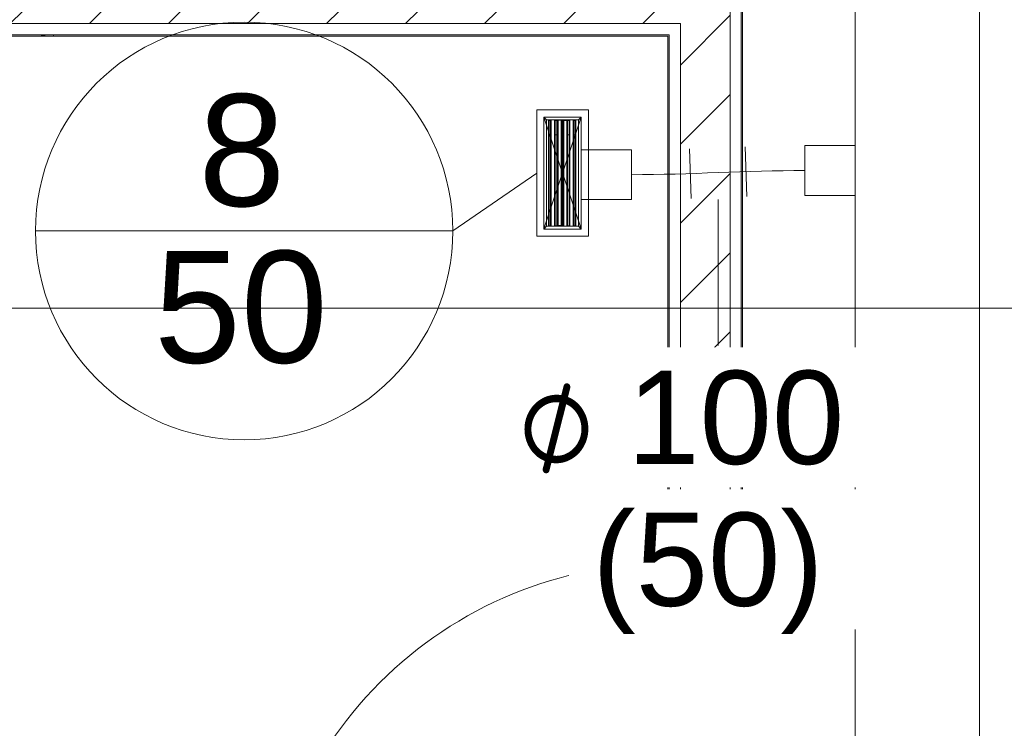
# Model space of a CAD drawing. Header units: metres. Extents: x 2.9 to 42.3, y -72.9 to -49.3.
# Tile 39 of 256: x 8.3 to 10.3, y -67.2 to -65.8. Entities that reach past the tile are written whole.
import ezdxf

# ---------------------------------------------------------------- set-up
doc = ezdxf.new("R2010")
doc.units = ezdxf.units.M
doc.linetypes.add('Oculto 1_5', pattern=[0.0022, 0.0015, -0.0007])
for name, color, linetype, lineweight in [('A-DETL', 7, 'Oculto 1_5', 18), ('A-DOOR', 7, 'Continuous', 18), ('A-WALL', 7, 'Continuous', 18), ('A-WALL-PATT', 7, 'Continuous', 18), ('DUTOS', 7, 'Continuous', 18), ('FLEXIVEIS', 7, 'Continuous', 18), ('G-ANNO-SYMB', 7, 'Continuous', 9), ('G-IMPT', 7, 'Continuous', 18), ('M-HVAC-DUCT', 7, 'Continuous', 18), ('M-HVAC-DUCT-CNTR', 7, 'Continuous', 18)]:
    doc.layers.add(name, color=color, linetype=linetype, lineweight=lineweight)
doc.layers.add('M-HVAC-CDFF-IDEN', color=1, linetype='Continuous', lineweight=9, true_color=0xff0000)
doc.layers.add('M-HVAC-DUCT-IDEN', color=1, linetype='Continuous', lineweight=9, true_color=0xff0000)
doc.styles.add('Arial_1', font='arial.ttf', dxfattribs={"height": 0.1875})
doc.styles.add('Arial_2', font='arial.ttf', dxfattribs={"height": 0.225})
doc.styles.add('Segoe UI Symbol', font='seguisym.ttf', dxfattribs={"height": 0.002381})
pattern_1 = [(50, (21.555, -62.929), (0.546555, -0.047815), [0.05715, -0.62865]), (355, (21.555, -62.929), (-0.105728, 0.573166), [0.04572, -0.50292]), (100.451, (21.601, -62.933), (0.440828, 0.525349), [0.04857, -0.53427]), (46.184, (21.555, -62.776), (0.813237, -0.12613), [0.08573, -0.94298]), (96.636, (21.623, -62.787), (0.712212, 0.742287), [0.07286, -0.80141]), (351.184, (21.555, -62.776), (0.712217, 0.742274), [0.06858, -0.75438]), (21, (21.631, -62.814), (0.454846, -0.306795), [0.05715, -0.62865]), (326, (21.631, -62.814), (0.185405, 0.55256), [0.04572, -0.50292]), (71.451, (21.669, -62.84), (0.640251, 0.245763), [0.04857, -0.53427]), (37.5, (21.555, -62.929), (0.009261, 0.2536672), [0.02515, -0.47168, 0.02515, -0.48539, -0.50482]), (37.5, (21.555, -62.929), (0.009261, 0.2536672), [-1.007, 0.02515, -0.47968]), (7.5, (21.555, -62.929), (0.200456, 0.300546), [0.02515, -0.26594, 0.02515, -0.46025, -0.1924]), (7.5, (21.555, -62.929), (0.200456, 0.300546), [-0.77648, 0.02515, -0.16726]), (327.5, (21.385, -62.929), (0.4067682, -0.0171882), [0.02515, -0.16535, 0.02515, -0.56921, -0.78867]), (327.5, (21.385, -62.929), (0.4067682, -0.0171882), [-0.78486, 0.02515, -0.76352]), (317.5, (21.309, -62.929), (0.444383, 0.0762794), [0.02515, -0.2225, 0.02515, -0.36957, -0.56007]), (317.5, (21.309, -62.929), (0.444383, 0.0762794), [-0.64237, 0.02515, -0.53492])]
pattern_2 = [(45, (21.555, -62.929), (-0.0795495, 0.0795495), [])]

# ---------------------------------------------------------------- blocks, each defined once
blk = doc.blocks.new('porta de vidro sala de aula - SALAS DE AULAS E LABORATÓRIOS-V45-2PAV')
at = {"layer": 'A-DOOR', "true_color": 0xbababa}
h = blk.add_hatch(dxfattribs=at)
h.set_pattern_fill('FP_29', color=9, style=0, pattern_type=2)
h.set_pattern_definition([(315, (4.372, -11.839), (0.33676, 0.33676), []), (315, (4.372, -11.958), (0.67352, 0), []), (315, (4.372, -11.72), (0.67352, 0), [])])
h.paths.add_polyline_path([(-0.45, 0.075), (-0.45, -0.075), (-0.42, -0.075), (-0.42, 0.045), (-0.43, 0.045), (-0.43, 0.075)])
h.paths.add_polyline_path([(0.42, 0.045), (0.42, -0.075), (0.45, -0.075), (0.45, 0.075), (0.43, 0.075), (0.43, 0.045)])
at = {"layer": 'A-DOOR', "color": 253, "true_color": 0xaaaaaa}
for p, q in [((-0.43, 0.895), (-0.43, 0.075)), ((-0.4, 0.895), (-0.43, 0.895)), ((-0.4, 0.075), (-0.4, 0.895)), ((-0.435, 0.815), (-0.46, 0.815)), ((-0.435, 0.82), (-0.435, 0.77)), ((-0.43, 0.82), (-0.435, 0.82)), ((-0.4, 0.82), (-0.395, 0.82)), ((-0.395, 0.82), (-0.395, 0.77)), ((-0.395, 0.815), (-0.37, 0.815)), ((-0.455, 0.805), (-0.435, 0.805)), ((-0.375, 0.805), (-0.395, 0.805)), ((-0.485, 0.705), (-0.485, 0.775)), ((-0.465, 0.775), (-0.465, 0.705)), ((-0.46, 0.775), (-0.435, 0.775)), ((-0.435, 0.785), (-0.455, 0.785)), ((-0.395, 0.785), (-0.375, 0.785)), ((-0.37, 0.775), (-0.395, 0.775)), ((-0.365, 0.775), (-0.365, 0.705)), ((-0.345, 0.705), (-0.345, 0.775)), ((-0.51, 0.765), (-0.51, 0.425)), ((-0.435, 0.77), (-0.43, 0.77)), ((-0.395, 0.77), (-0.4, 0.77)), ((-0.32, 0.765), (-0.32, 0.425)), ((-0.465, 0.705), (-0.485, 0.705)), ((-0.47, 0.425), (-0.47, 0.705)), ((-0.365, 0.705), (-0.345, 0.705)), ((-0.36, 0.425), (-0.36, 0.705)), ((-0.435, 0.42), (-0.435, 0.37)), ((-0.43, 0.42), (-0.435, 0.42)), ((-0.4, 0.42), (-0.395, 0.42)), ((-0.395, 0.42), (-0.395, 0.37)), ((-0.435, 0.415), (-0.46, 0.415)), ((-0.395, 0.415), (-0.37, 0.415)), ((-0.46, 0.375), (-0.435, 0.375)), ((-0.435, 0.37), (-0.43, 0.37)), ((-0.395, 0.37), (-0.4, 0.37)), ((-0.37, 0.375), (-0.395, 0.375)), ((-0.45, 0.075), (-0.43, 0.075)), ((-0.45, -0.075), (-0.45, 0.075)), ((-0.43, 0.075), (-0.43, 0.045)), ((-0.43, 0.075), (-0.4, 0.075)), ((0.365, 0.075), (0.42, 0.075)), ((0.365, 0.0615), (0.365, 0.075)), ((0.42, 0.0615), (0.365, 0.0615)), ((0.42, 0.0615), (0.42, 0.075)), ((0.43, 0.075), (0.45, 0.075)), ((0.43, 0.045), (0.43, 0.075)), ((0.45, 0.075), (0.45, -0.075)), ((-0.43, 0.045), (-0.42, 0.045)), ((-0.42, 0.045), (-0.42, -0.075)), ((0.42, -0.075), (0.42, 0.045)), ((0.42, 0.045), (0.43, 0.045)), ((-0.42, -0.075), (-0.45, -0.075)), ((0.45, -0.075), (0.42, -0.075))]:
    blk.add_line(p, q, dxfattribs=at)
for centre, radius, start, end in [((-0.43, 0.075), 0.82, 360, 90), ((-0.46, 0.765), 0.05, 90, 180), ((-0.37, 0.765), 0.05, 360, 90), ((-0.455, 0.775), 0.03, 90, 180), ((-0.375, 0.775), 0.03, 0, 90), ((-0.455, 0.775), 0.01, 90, 180), ((-0.46, 0.765), 0.01, 90, 120), ((-0.375, 0.775), 0.01, 0, 90), ((-0.37, 0.765), 0.01, 60, 90), ((-0.46, 0.425), 0.05, 180, 270), ((-0.46, 0.425), 0.01, 180, 270), ((-0.37, 0.425), 0.01, 270, 360), ((-0.37, 0.425), 0.05, 270, 360)]:
    blk.add_arc(centre, radius, start, end, dxfattribs=at)
blk = doc.blocks.new('4 GRE - ESCOLA DE CINEMA E AUDIOVISUAL CINE REX R07_rvt-1-2PAV')
at = {"layer": 'A-WALL-PATT', "true_color": 0xd4d4d4}
h = blk.add_hatch(dxfattribs=at)
h.set_pattern_fill('FP_2', color=254, style=0, pattern_type=2)
h.set_pattern_definition(pattern_2)
h.paths.add_polyline_path([(9.6657, -71.5665), (9.7657, -71.5665), (9.7657, -70.8719), (9.6657, -70.8719), (9.6657, -71.4349)])
h.paths.add_polyline_path([(9.7657, -69.6719), (9.7657, -69.5469), (9.6657, -69.5469), (9.6657, -69.6719)])
h.paths.add_polyline_path([(9.7157, -68.5969), (9.7657, -68.5969), (9.7657, -67.7754), (9.6657, -67.7754), (9.6657, -68.5969)])
h.paths.add_polyline_path([(9.7657, -66.8254), (9.7657, -65.5004), (9.6657, -65.5004), (9.6657, -66.8254), (9.7157, -66.8254)])
h.paths.add_polyline_path([(9.7657, -63.5004), (9.7657, -62.4404), (9.6657, -62.4404), (9.6657, -63.5004)])
h.paths.add_polyline_path([(9.6657, -60.4404), (9.7657, -60.4404), (9.7657, -59.7154), (9.6657, -59.7154), (9.6657, -59.9761)])
h.paths.add_polyline_path([(9.7157, -58.7654), (9.7657, -58.7654), (9.7657, -58.4254), (9.6657, -58.4254), (9.6657, -58.7654)])
h.paths.add_polyline_path([(9.7657, -57.4754), (9.7657, -57.1915), (9.6657, -57.1915), (9.6657, -57.4754), (9.7157, -57.4754)])
h.paths.add_polyline_path([(9.7657, -55.1915), (9.7657, -54.8165), (9.6657, -54.8165), (9.6657, -55.1915)])
h = blk.add_hatch(dxfattribs=at)
h.set_pattern_fill('FP_1', color=254, style=0, pattern_type=2)
h.set_pattern_definition(pattern_1)
h.paths.add_polyline_path([(9.6407, -71.5915), (9.6432, -71.5915), (9.6432, -70.8719), (9.6407, -70.8719), (9.6407, -71.4349)])
h.paths.add_polyline_path([(9.6407, -69.6719), (9.6432, -69.6719), (9.6432, -69.5244), (9.7157, -69.5244), (9.7157, -69.5219), (9.6407, -69.5219), (9.6407, -69.5251)])
h.paths.add_polyline_path([(9.6407, -68.6219), (9.7157, -68.6219), (9.7157, -68.6194), (9.6432, -68.6194), (9.6432, -68.3801), (9.6407, -68.3801), (9.6407, -68.3826)])
h.paths.add_polyline_path([(9.6432, -67.8851), (9.6432, -67.7529), (9.7157, -67.7529), (9.7157, -67.7504), (9.6407, -67.7504), (9.6407, -67.8851)])
h.paths.add_polyline_path([(9.6407, -66.8504), (9.7157, -66.8504), (9.7157, -66.8479), (9.6432, -66.8479), (9.6432, -65.8479), (9.6407, -65.8479), (9.6407, -66.4694)])
h.paths.add_polyline_path([(9.6407, -65.7529), (9.6432, -65.7529), (9.6432, -65.5004), (9.6407, -65.5004), (9.6407, -65.7504)])
h.paths.add_polyline_path([(9.6432, -63.5004), (9.6432, -62.4404), (9.6407, -62.4404), (9.6407, -63.5004)])
h.paths.add_polyline_path([(9.6432, -60.4404), (9.6432, -59.6929), (9.7157, -59.6929), (9.7157, -59.6904), (9.6407, -59.6904), (9.6407, -60.4404)])
h.paths.add_polyline_path([(9.6407, -58.7904), (9.7157, -58.7904), (9.7157, -58.7879), (9.6432, -58.7879), (9.6432, -58.7229), (9.6407, -58.7229), (9.6407, -58.7254)])
h.paths.add_polyline_path([(9.6407, -58.5779), (9.6432, -58.5779), (9.6432, -58.4029), (9.7157, -58.4029), (9.7157, -58.4004), (9.6407, -58.4004), (9.6407, -58.5754)])
h.paths.add_polyline_path([(9.6707, -57.5004), (9.7157, -57.5004), (9.7157, -57.4979), (9.6432, -57.4979), (9.6432, -57.1915), (9.6407, -57.1915), (9.6407, -57.5004), (9.6546, -57.5004)])
h.paths.add_polyline_path([(9.6407, -55.1915), (9.6432, -55.1915), (9.6432, -54.8415), (9.6407, -54.8415), (9.6407, -55.0106)])
h = blk.add_hatch(dxfattribs=at)
h.set_pattern_fill('FP_1', color=254, style=0, pattern_type=2)
h.set_pattern_definition(pattern_1)
h.paths.add_polyline_path([(9.7907, -71.5915), (9.7907, -70.8719), (9.7882, -70.8719), (9.7882, -71.589), (9.6432, -71.589), (9.6432, -71.5915), (9.7882, -71.5915)])
h.paths.add_polyline_path([(9.7907, -69.6719), (9.7907, -69.5219), (9.7157, -69.5219), (9.7157, -69.5244), (9.7882, -69.5244), (9.7882, -69.6719)])
h.paths.add_polyline_path([(9.7157, -68.6219), (9.7907, -68.6219), (9.7907, -68.3801), (9.7882, -68.3801), (9.7882, -68.6194), (9.7157, -68.6194)])
h.paths.add_polyline_path([(9.7882, -67.8851), (9.7907, -67.8851), (9.7907, -67.7504), (9.7157, -67.7504), (9.7157, -67.7529), (9.7882, -67.7529), (9.7882, -67.8062)])
h.paths.add_polyline_path([(9.7157, -66.8504), (9.7907, -66.8504), (9.7907, -65.5004), (9.7882, -65.5004), (9.7882, -66.8479), (9.7157, -66.8479)])
h.paths.add_polyline_path([(9.7882, -63.5004), (9.7907, -63.5004), (9.7907, -62.4404), (9.7882, -62.4404), (9.7882, -63.0318)])
h.paths.add_polyline_path([(9.7882, -60.4404), (9.7907, -60.4404), (9.7907, -59.6904), (9.7157, -59.6904), (9.7157, -59.6929), (9.7882, -59.6929), (9.7882, -59.9761)])
h.paths.add_polyline_path([(9.7157, -58.7904), (9.7907, -58.7904), (9.7907, -58.4004), (9.7157, -58.4004), (9.7157, -58.4029), (9.7882, -58.4029), (9.7882, -58.7879), (9.7157, -58.7879)])
h.paths.add_polyline_path([(9.7907, -57.5004), (9.7907, -57.1915), (9.7882, -57.1915), (9.7882, -57.4979), (9.7157, -57.4979), (9.7157, -57.5004)])
h.paths.add_polyline_path([(9.7907, -55.1915), (9.7907, -54.8415), (9.7882, -54.8415), (9.7882, -55.1915)])
h = blk.add_hatch(dxfattribs=at)
h.set_pattern_fill('FP_2', color=254, style=0, pattern_type=2)
h.set_pattern_definition(pattern_2)
h.paths.add_polyline_path([(9.6546, -65.8254), (9.6657, -65.8254), (9.6657, -65.7754), (5.5087, -65.7754), (5.5087, -65.8254), (9.6432, -65.8254)])
h = blk.add_hatch(dxfattribs=at)
h.set_pattern_fill('FP_1', color=254, style=0, pattern_type=2)
h.set_pattern_definition(pattern_1)
h.paths.add_polyline_path([(9.3465, -65.8504), (9.6407, -65.8504), (9.6407, -65.8479), (5.5087, -65.8479), (5.5087, -65.8504), (9.0385, -65.8504)])
at = {"layer": 'A-WALL', "color": 253, "true_color": 0xaaaaaa}
for p, q in [((9.7657, -66.8254), (9.7657, -65.5004)), ((9.7882, -66.8479), (9.7882, -65.5004)), ((9.7907, -66.8504), (9.7907, -65.5004)), ((5.5087, -65.8254), (9.6407, -65.8254)), ((9.6407, -65.8254), (9.6432, -65.8254)), ((9.6432, -65.8254), (9.6657, -65.8254)), ((9.6657, -65.8254), (9.6657, -66.8254)), ((5.5087, -65.8479), (9.6407, -65.8479)), ((5.5087, -65.8504), (9.6407, -65.8504)), ((9.6407, -65.8479), (9.6432, -65.8479)), ((9.6407, -65.8504), (9.6407, -66.8504)), ((9.6432, -65.8479), (9.6432, -66.8479)), ((9.6657, -66.8254), (9.7157, -66.8254)), ((9.7157, -66.8254), (9.7657, -66.8254)), ((9.6432, -66.8479), (9.7157, -66.8479)), ((9.7157, -66.8479), (9.7882, -66.8479))]:
    blk.add_line(p, q, dxfattribs=at)
at = {"layer": 'A-DOOR', "color": 253, "lineweight": 18, "true_color": 0xaaaaaa, "rotation": 89.99999999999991}
blk.add_blockref('porta de vidro sala de aula - SALAS DE AULAS E LABORATÓRIOS-V45-2PAV', (9.7157, -67.3004), dxfattribs=at)
blk = doc.blocks.new('M_Tampa retangular - Padrão-945500-2PAV')
at = {"layer": 'M-HVAC-DUCT', "color": 96, "true_color": 0x008000}
for p, q in [((17.3263, -70.2218), (17.1013, -70.2218)), ((17.1013, -70.2218), (17.1013, -70.2968)), ((17.3263, -70.2968), (17.3263, -70.2218)), ((17.1013, -70.2968), (17.3263, -70.2968))]:
    blk.add_line(p, q, dxfattribs=at)
blk = doc.blocks.new('M_Encaixe de duto redondo - Padrão-945521-2PAV')
at = {"layer": 'M-HVAC-DUCT', "color": 96, "true_color": 0x008000}
for p, q in [((17.1638, -70.1202), (17.1638, -70.2218)), ((17.2138, -70.1202), (17.1638, -70.1202)), ((17.2638, -70.1202), (17.2138, -70.1202)), ((17.2638, -70.2218), (17.2638, -70.1202))]:
    blk.add_line(p, q, dxfattribs=at)
blk = doc.blocks.new('M_Encaixe de duto redondo - Padrão-V79-2PAV')
at = {"layer": 'M-HVAC-DUCT', "color": 96, "true_color": 0x008000}
for p, q in [((0.1016, 0.05), (0, 0.05)), ((0.1016, 0), (0.1016, 0.05)), ((0.1016, -0.05), (0.1016, 0)), ((0, -0.05), (0.1016, -0.05))]:
    blk.add_line(p, q, dxfattribs=at)
blk = doc.blocks.new('AH-0-AG 225x75 - TROX_AH-0-AG_225x75_dxf_QMODEL_916299a9_f66b_46ba_af9d_4a70e7dbf2f8-898152-2PAV')
at = {"layer": 'A-DETL', "color": 1, "linetype": 'Continuous', "true_color": 0xff0000}
for p, q in [((-0.127, -0.052), (-0.127, 0.052)), ((-0.127, 0.052), (0.127, 0.052)), ((0.127, -0.052), (0.127, 0.052)), ((-0.1125, 0.0375), (-0.107, 0.032)), ((-0.1125, -0.0375), (-0.1125, 0.0375)), ((-0.1125, 0.0375), (-0.107, 0.032)), ((-0.107, -0.032), (-0.107, 0.032)), ((-0.107, -0.032), (-0.107, 0.032)), ((-0.107, 0.032), (0.107, 0.032)), ((-0.106, 0.027), (-0.106, 0.0257)), ((0.106, 0.027), (-0.106, 0.027)), ((-0.106, 0.0257), (-0.106, 0.0227)), ((-0.106, 0.0257), (0.106, 0.0257)), ((-0.106, 0.0215), (-0.106, 0.0227)), ((-0.106, 0.0227), (0.106, 0.0227)), ((-0.106, 0.0215), (0.106, 0.0215)), ((-0.077, 0.0257), (-0.077, 0.0227)), ((0.106, 0.027), (0.106, 0.0257)), ((0.106, 0.0257), (0.106, 0.0227)), ((0.106, 0.0215), (0.106, 0.0227)), ((0.1125, 0.0375), (0.107, 0.032)), ((0.1125, 0.0375), (0.107, 0.032)), ((0.107, -0.032), (0.107, 0.032)), ((0.107, -0.032), (0.107, 0.032)), ((0.1125, -0.0375), (0.1125, 0.0375)), ((-0.1065, 0.0025), (-0.1065, 0.0025)), ((-0.1065, 0.0025), (-0.1065, 0.0023)), ((0.1065, 0.0025), (-0.1065, 0.0025)), ((0.1065, 0.0025), (-0.1065, 0.0025)), ((-0.1065, 0.0023), (-0.1065, 0.0021)), ((0.1065, 0.0023), (-0.1065, 0.0023)), ((-0.1065, 0.0021), (-0.1065, 0.0018)), ((0.1065, 0.0021), (-0.1065, 0.0021)), ((-0.1065, 0.0018), (-0.1065, 0.0014)), ((0.1065, 0.0018), (-0.1065, 0.0018)), ((-0.1065, 0.0014), (-0.1065, 0.001)), ((0.1065, 0.0014), (-0.1065, 0.0014)), ((-0.1065, 0.001), (-0.1065, 0.0005)), ((0.1065, 0.001), (-0.1065, 0.001)), ((-0.1065, 0.0005), (-0.1065, 0)), ((0.1065, 0.0005), (-0.1065, 0.0005)), ((-0.1065, 0), (-0.1065, -0.0005)), ((0.1065, 0), (-0.1065, 0)), ((-0.106, 0.0145), (-0.106, 0.0132)), ((0.106, 0.0145), (-0.106, 0.0145)), ((-0.106, 0.0132), (-0.106, 0.0103)), ((-0.106, 0.0132), (0.106, 0.0132)), ((-0.106, 0.009), (-0.106, 0.0103)), ((-0.106, 0.0103), (0.106, 0.0103)), ((-0.106, 0.009), (0.106, 0.009)), ((-0.1055, 0.0087), (0.1065, 0.0087)), ((-0.1055, 0.0087), (-0.1055, 0.0023)), ((-0.077, 0.0132), (-0.077, 0.0103)), ((0.106, 0.0145), (0.106, 0.0132)), ((0.106, 0.0132), (0.106, 0.0103)), ((0.106, 0.009), (0.106, 0.0103)), ((0.1065, 0.0087), (0.1065, 0.0023)), ((0.1065, 0.0025), (0.1065, 0.0025)), ((0.1065, 0.0025), (0.1065, 0.0023)), ((0.1065, 0.0023), (0.1065, 0.0021)), ((0.1065, 0.0021), (0.1065, 0.0018)), ((0.1065, 0.0018), (0.1065, 0.0014)), ((0.1065, 0.0014), (0.1065, 0.001)), ((0.1065, 0.001), (0.1065, 0.0005)), ((0.1065, 0.0005), (0.1065, 0)), ((0.1065, 0), (0.1065, -0.0005)), ((-0.1065, -0.0005), (-0.1065, -0.001)), ((0.1065, -0.0005), (-0.1065, -0.0005)), ((-0.1065, -0.001), (-0.1065, -0.0014)), ((0.1065, -0.001), (-0.1065, -0.001)), ((-0.1065, -0.0014), (-0.1065, -0.0018)), ((0.1065, -0.0014), (-0.1065, -0.0014)), ((-0.1065, -0.0018), (-0.1065, -0.0021)), ((0.1065, -0.0018), (-0.1065, -0.0018)), ((-0.1065, -0.002), (0.1055, -0.002)), ((-0.1065, -0.002), (-0.1065, -0.0087)), ((0.1065, -0.0025), (-0.1065, -0.0025)), ((-0.1065, -0.0087), (0.1055, -0.0087)), ((-0.106, -0.0105), (-0.106, -0.0118)), ((0.106, -0.0105), (-0.106, -0.0105)), ((-0.106, -0.0118), (-0.106, -0.0148)), ((-0.106, -0.0118), (0.106, -0.0118)), ((-0.106, -0.016), (-0.106, -0.0148)), ((-0.106, -0.0148), (0.106, -0.0148)), ((-0.106, -0.016), (0.106, -0.016)), ((-0.077, -0.0118), (-0.077, -0.0148)), ((0.1055, -0.002), (0.1055, -0.0087)), ((0.1065, -0.0021), (0.1055, -0.0021)), ((0.1065, -0.0023), (0.1055, -0.0023)), ((0.1065, -0.0025), (0.1055, -0.0025)), ((0.106, -0.0035), (0.106, -0.0023)), ((0.106, -0.0105), (0.106, -0.0118)), ((0.106, -0.0118), (0.106, -0.0148)), ((0.106, -0.016), (0.106, -0.0148)), ((0.1065, -0.0005), (0.1065, -0.001)), ((0.1065, -0.001), (0.1065, -0.0014)), ((0.1065, -0.0014), (0.1065, -0.0018)), ((0.1065, -0.0018), (0.1065, -0.0021)), ((0.1065, -0.0021), (0.1065, -0.0023)), ((0.1065, -0.0023), (0.1065, -0.0025)), ((0.1065, -0.0025), (0.1065, -0.0025)), ((-0.107, -0.032), (-0.1125, -0.0375)), ((-0.107, -0.032), (-0.1125, -0.0375)), ((-0.107, -0.032), (0.107, -0.032)), ((-0.106, -0.023), (-0.106, -0.0243)), ((0.106, -0.023), (-0.106, -0.023)), ((-0.106, -0.0243), (-0.106, -0.0272)), ((-0.106, -0.0243), (0.106, -0.0243)), ((-0.106, -0.0285), (-0.106, -0.0272)), ((-0.106, -0.0272), (0.106, -0.0272)), ((-0.106, -0.0285), (0.106, -0.0285)), ((-0.077, -0.0243), (-0.077, -0.0272)), ((-0.055, -0.0376), (0.0449, -0.0376)), ((0.0449, -0.0376), (-0.055, -0.0376)), ((-0.049, -0.0377), (-0.0512, -0.0377)), ((-0.049, -0.0377), (-0.0512, -0.0377)), ((-0.0512, -0.0377), (-0.0495, -0.0377)), ((-0.0512, -0.0377), (-0.0495, -0.0377)), ((-0.0476, -0.0377), (-0.0495, -0.0377)), ((-0.0476, -0.0377), (-0.0495, -0.0377)), ((-0.0474, -0.0377), (-0.0476, -0.0377)), ((-0.0474, -0.0377), (-0.0476, -0.0377)), ((-0.0474, -0.0377), (-0.0462, -0.0377)), ((-0.0462, -0.0377), (-0.0474, -0.0377)), ((-0.0445, -0.0377), (-0.0433, -0.0377)), ((-0.0433, -0.0377), (-0.0445, -0.0377)), ((-0.0418, -0.0377), (-0.0407, -0.0377)), ((-0.0407, -0.0377), (-0.0418, -0.0377)), ((-0.0407, -0.0377), (-0.0377, -0.0377)), ((-0.0407, -0.0377), (-0.0377, -0.0377)), ((-0.0377, -0.0377), (-0.0365, -0.0377)), ((-0.0365, -0.0377), (-0.0377, -0.0377)), ((-0.0349, -0.0377), (-0.0337, -0.0377)), ((-0.0337, -0.0377), (-0.0349, -0.0377)), ((-0.0337, -0.0377), (-0.031, -0.0377)), ((-0.0337, -0.0377), (-0.0337, -0.0377)), ((-0.031, -0.0377), (-0.0337, -0.0377)), ((-0.0337, -0.0377), (-0.0337, -0.0377)), ((-0.031, -0.0377), (-0.031, -0.0377)), ((-0.031, -0.0377), (-0.031, -0.0377)), ((-0.0299, -0.0377), (-0.031, -0.0377)), ((-0.031, -0.0377), (-0.0299, -0.0377)), ((-0.0283, -0.0377), (-0.0277, -0.0377)), ((-0.0283, -0.0377), (-0.0283, -0.0377)), ((-0.0277, -0.0377), (-0.0283, -0.0377)), ((-0.0283, -0.0377), (-0.0283, -0.0377)), ((-0.0283, -0.0377), (-0.028, -0.0377)), ((-0.0283, -0.0377), (-0.028, -0.0377)), ((-0.0276, -0.0377), (-0.028, -0.0377)), ((-0.0276, -0.0377), (-0.028, -0.0377)), ((-0.0277, -0.0377), (-0.0271, -0.0377)), ((-0.0271, -0.0377), (-0.0277, -0.0377)), ((-0.0276, -0.0377), (-0.0272, -0.0377)), ((-0.0272, -0.0377), (-0.0276, -0.0377)), ((-0.0272, -0.0377), (-0.0269, -0.0377)), ((-0.0269, -0.0377), (-0.0272, -0.0377)), ((-0.0271, -0.0377), (-0.0265, -0.0377)), ((-0.0265, -0.0377), (-0.0271, -0.0377)), ((-0.0269, -0.0377), (-0.0265, -0.0377)), ((-0.0265, -0.0377), (-0.0269, -0.0377)), ((-0.0265, -0.0377), (-0.0262, -0.0377)), ((-0.0265, -0.0377), (-0.0259, -0.0377)), ((-0.0259, -0.0377), (-0.0265, -0.0377)), ((-0.0262, -0.0377), (-0.0265, -0.0377)), ((-0.0262, -0.0377), (-0.0258, -0.0377)), ((-0.0258, -0.0377), (-0.0262, -0.0377)), ((-0.0259, -0.0377), (-0.0253, -0.0377)), ((-0.0253, -0.0377), (-0.0259, -0.0377)), ((-0.0258, -0.0377), (-0.0255, -0.0377)), ((-0.0255, -0.0377), (-0.0258, -0.0377)), ((-0.0255, -0.0377), (-0.0253, -0.0377)), ((-0.0253, -0.0377), (-0.0255, -0.0377)), ((-0.0253, -0.0377), (-0.0247, -0.0377)), ((-0.0253, -0.0377), (-0.025, -0.0377)), ((-0.025, -0.0377), (-0.0253, -0.0377)), ((-0.0247, -0.0377), (-0.0253, -0.0377)), ((-0.025, -0.0377), (-0.0249, -0.0377)), ((-0.0249, -0.0377), (-0.025, -0.0377)), ((-0.0249, -0.0377), (-0.0248, -0.0377)), ((-0.0248, -0.0377), (-0.0249, -0.0377)), ((-0.0248, -0.0377), (-0.0247, -0.0377)), ((-0.0247, -0.0377), (-0.0248, -0.0377)), ((-0.0247, -0.0377), (-0.0243, -0.0377)), ((-0.0243, -0.0377), (-0.0247, -0.0377)), ((-0.0243, -0.0377), (-0.0239, -0.0377)), ((-0.0239, -0.0377), (-0.0243, -0.0377)), ((-0.0239, -0.0377), (-0.0236, -0.0377)), ((-0.0236, -0.0377), (-0.0239, -0.0377)), ((-0.0236, -0.0377), (-0.0234, -0.0377)), ((-0.0234, -0.0377), (-0.0236, -0.0377)), ((-0.0234, -0.0377), (-0.0234, -0.0377)), ((-0.0234, -0.0377), (-0.0234, -0.0377)), ((-0.0191, -0.0377), (-0.0218, -0.0377)), ((-0.0191, -0.0377), (-0.0218, -0.0377)), ((-0.0191, -0.0377), (-0.0218, -0.0377)), ((-0.0191, -0.0377), (-0.0218, -0.0377)), ((-0.0191, -0.0377), (-0.0218, -0.0377)), ((-0.0191, -0.0377), (-0.0218, -0.0377)), ((-0.0191, -0.0377), (-0.018, -0.0377)), ((-0.018, -0.0377), (-0.0191, -0.0377)), ((-0.0165, -0.0377), (-0.0145, -0.0377)), ((-0.0145, -0.0377), (-0.0165, -0.0377)), ((-0.0145, -0.0377), (-0.0133, -0.0377)), ((-0.0145, -0.0377), (-0.0145, -0.0377)), ((-0.0133, -0.0377), (-0.0145, -0.0377)), ((-0.0133, -0.0377), (-0.0113, -0.0377)), ((-0.0133, -0.0377), (-0.0113, -0.0377)), ((-0.0133, -0.0377), (-0.0133, -0.0377)), ((-0.0117, -0.0377), (-0.0118, -0.0377)), ((-0.0118, -0.0377), (-0.0117, -0.0377)), ((-0.0115, -0.0377), (-0.0117, -0.0377)), ((-0.0117, -0.0377), (-0.0115, -0.0377)), ((-0.0112, -0.0377), (-0.0115, -0.0377)), ((-0.0115, -0.0377), (-0.0112, -0.0377)), ((-0.0107, -0.0377), (-0.0112, -0.0377)), ((-0.0112, -0.0377), (-0.0107, -0.0377)), ((-0.011, -0.0377), (-0.0111, -0.0377)), ((-0.0111, -0.0377), (-0.011, -0.0377)), ((-0.0108, -0.0377), (-0.011, -0.0377)), ((-0.011, -0.0377), (-0.0108, -0.0377)), ((-0.0106, -0.0377), (-0.0108, -0.0377)), ((-0.0108, -0.0377), (-0.0106, -0.0377)), ((-0.0101, -0.0377), (-0.0107, -0.0377)), ((-0.0107, -0.0377), (-0.0101, -0.0377)), ((-0.0101, -0.0377), (-0.0106, -0.0377)), ((-0.0106, -0.0377), (-0.0102, -0.0377)), ((-0.0102, -0.0377), (-0.0097, -0.0377)), ((-0.0092, -0.0377), (-0.0101, -0.0377)), ((-0.0087, -0.0377), (-0.0101, -0.0377)), ((-0.0101, -0.0377), (-0.0097, -0.0377)), ((-0.0095, -0.0377), (-0.0101, -0.0377)), ((-0.0101, -0.0377), (-0.0095, -0.0377)), ((-0.0098, -0.0377), (-0.0099, -0.0377)), ((-0.0099, -0.0377), (-0.0099, -0.0377)), ((-0.0099, -0.0377), (-0.0098, -0.0377)), ((-0.0097, -0.0377), (-0.0098, -0.0377)), ((-0.0098, -0.0377), (-0.0097, -0.0377)), ((-0.0096, -0.0377), (-0.0097, -0.0377)), ((-0.0097, -0.0377), (-0.0096, -0.0377)), ((-0.0092, -0.0377), (-0.0097, -0.0377)), ((-0.0097, -0.0377), (-0.0092, -0.0377)), ((-0.0094, -0.0377), (-0.0096, -0.0377)), ((-0.0096, -0.0377), (-0.0094, -0.0377)), ((-0.0088, -0.0377), (-0.0095, -0.0377)), ((-0.0095, -0.0377), (-0.0088, -0.0377)), ((-0.0092, -0.0377), (-0.0094, -0.0377)), ((-0.0094, -0.0377), (-0.0091, -0.0377)), ((-0.0086, -0.0377), (-0.0092, -0.0377)), ((-0.0092, -0.0377), (-0.0086, -0.0377)), ((-0.0091, -0.0377), (-0.0089, -0.0377)), ((-0.0088, -0.0377), (-0.0089, -0.0377)), ((-0.0089, -0.0377), (-0.0089, -0.0377)), ((-0.0089, -0.0377), (-0.0088, -0.0377)), ((-0.0089, -0.0377), (-0.0086, -0.0377)), ((-0.0086, -0.0377), (-0.0088, -0.0377)), ((-0.0088, -0.0377), (-0.0087, -0.0377)), ((-0.008, -0.0377), (-0.0088, -0.0377)), ((-0.008, -0.0377), (-0.0088, -0.0377)), ((-0.0087, -0.0377), (-0.0085, -0.0377)), ((-0.0075, -0.0377), (-0.0087, -0.0377)), ((-0.0086, -0.0377), (-0.0083, -0.0377)), ((-0.0086, -0.0377), (-0.0083, -0.0377)), ((-0.0086, -0.0377), (-0.0075, -0.0377)), ((-0.008, -0.0377), (-0.0086, -0.0377)), ((-0.008, -0.0377), (-0.0086, -0.0377)), ((-0.0085, -0.0377), (-0.0083, -0.0377)), ((-0.0085, -0.0377), (-0.0075, -0.0377)), ((-0.0075, -0.0377), (-0.0083, -0.0377)), ((-0.008, -0.0377), (-0.0074, -0.0377)), ((-0.0073, -0.0377), (-0.008, -0.0377)), ((-0.0074, -0.0377), (-0.008, -0.0377)), ((-0.0073, -0.0377), (-0.008, -0.0377)), ((-0.0075, -0.0377), (-0.0065, -0.0377)), ((-0.0075, -0.0377), (-0.0075, -0.0377)), ((-0.0065, -0.0377), (-0.0075, -0.0377)), ((-0.0074, -0.0377), (-0.0069, -0.0377)), ((-0.0069, -0.0377), (-0.0074, -0.0377)), ((-0.0073, -0.0377), (-0.0066, -0.0377)), ((-0.0066, -0.0377), (-0.0073, -0.0377)), ((-0.0069, -0.0377), (-0.0063, -0.0377)), ((-0.0063, -0.0377), (-0.0069, -0.0377)), ((-0.0066, -0.0377), (-0.0059, -0.0377)), ((-0.0059, -0.0377), (-0.0066, -0.0377)), ((-0.0063, -0.0377), (-0.0059, -0.0377)), ((-0.0059, -0.0377), (-0.0063, -0.0377)), ((-0.0059, -0.0377), (-0.0054, -0.0377)), ((-0.0059, -0.0377), (-0.0055, -0.0377)), ((-0.0055, -0.0377), (-0.0059, -0.0377)), ((-0.0054, -0.0377), (-0.0059, -0.0377)), ((-0.0055, -0.0377), (-0.0052, -0.0377)), ((-0.0052, -0.0377), (-0.0055, -0.0377)), ((-0.0054, -0.0377), (-0.0049, -0.0377)), ((-0.0049, -0.0377), (-0.0054, -0.0377)), ((-0.0052, -0.0377), (-0.005, -0.0377)), ((-0.005, -0.0377), (-0.0052, -0.0377)), ((-0.005, -0.0377), (-0.005, -0.0377)), ((-0.005, -0.0377), (-0.005, -0.0377)), ((-0.0049, -0.0377), (-0.0045, -0.0377)), ((-0.0045, -0.0377), (-0.0049, -0.0377)), ((-0.0045, -0.0377), (-0.0011, -0.0377)), ((-0.0011, -0.0377), (-0.0045, -0.0377)), ((-0.0045, -0.0377), (-0.0043, -0.0377)), ((-0.0043, -0.0377), (-0.0045, -0.0377)), ((-0.0011, -0.0377), (-0.0043, -0.0377)), ((0.0039, -0.0377), (-0.0043, -0.0377)), ((-0.0043, -0.0377), (-0.0042, -0.0377)), ((-0.0042, -0.0377), (-0.0043, -0.0377)), ((-0.0037, -0.0377), (-0.0003, -0.0377)), ((-0.0003, -0.0377), (-0.0037, -0.0377)), ((-0.0029, -0.0377), (0.0005, -0.0377)), ((0.0005, -0.0377), (-0.0029, -0.0377)), ((0.0013, -0.0377), (-0.0022, -0.0377)), ((-0.0022, -0.0377), (0.0008, -0.0377)), ((0.0004, -0.0377), (-0.0015, -0.0377)), ((-0.0015, -0.0377), (-0.0001, -0.0377)), ((-0.0011, -0.0377), (0.0072, -0.0377)), ((0.0004, -0.0377), (-0.0001, -0.0377)), ((0.0013, -0.0377), (0.0008, -0.0377)), ((0.0015, -0.0377), (0.0049, -0.0377)), ((0.0049, -0.0377), (0.0015, -0.0377)), ((0.0019, -0.0377), (0.0041, -0.0377)), ((0.0019, -0.0377), (0.0024, -0.0377)), ((0.0023, -0.0377), (0.0057, -0.0377)), ((0.0057, -0.0377), (0.0023, -0.0377)), ((0.0041, -0.0377), (0.0024, -0.0377)), ((0.0031, -0.0377), (0.0065, -0.0377)), ((0.0065, -0.0377), (0.0031, -0.0377)), ((0.0072, -0.0377), (0.0039, -0.0377)), ((0.0075, -0.0377), (0.0074, -0.0377)), ((0.0074, -0.0377), (0.0075, -0.0377)), ((0.0079, -0.0377), (0.0075, -0.0377)), ((0.0075, -0.0377), (0.0079, -0.0377)), ((0.0085, -0.0377), (0.0079, -0.0377)), ((0.0079, -0.0377), (0.0085, -0.0377)), ((0.0093, -0.0377), (0.0085, -0.0377)), ((0.0085, -0.0377), (0.0093, -0.0377)), ((0.0103, -0.0377), (0.0093, -0.0377)), ((0.0093, -0.0377), (0.0103, -0.0377)), ((0.0115, -0.0377), (0.0103, -0.0377)), ((0.0103, -0.0377), (0.0115, -0.0377)), ((0.0107, -0.0377), (0.0106, -0.0377)), ((0.0106, -0.0377), (0.0107, -0.0377)), ((0.0109, -0.0377), (0.0107, -0.0377)), ((0.0107, -0.0377), (0.0109, -0.0377)), ((0.0112, -0.0377), (0.0109, -0.0377)), ((0.0109, -0.0377), (0.0112, -0.0377)), ((0.0116, -0.0377), (0.0112, -0.0377)), ((0.0112, -0.0377), (0.0116, -0.0377)), ((0.0127, -0.0377), (0.0115, -0.0377)), ((0.0115, -0.0377), (0.0127, -0.0377)), ((0.0121, -0.0377), (0.0116, -0.0377)), ((0.0116, -0.0377), (0.0121, -0.0377)), ((0.0127, -0.0377), (0.0121, -0.0377)), ((0.0121, -0.0377), (0.0127, -0.0377)), ((0.014, -0.0377), (0.0127, -0.0377)), ((0.014, -0.0377), (0.0127, -0.0377)), ((0.0133, -0.0377), (0.0127, -0.0377)), ((0.0127, -0.0377), (0.0133, -0.0377)), ((0.014, -0.0377), (0.0133, -0.0377)), ((0.014, -0.0377), (0.0133, -0.0377)), ((0.014, -0.0377), (0.0146, -0.0377)), ((0.0152, -0.0377), (0.014, -0.0377)), ((0.0146, -0.0377), (0.014, -0.0377)), ((0.0152, -0.0377), (0.014, -0.0377)), ((0.0146, -0.0377), (0.0152, -0.0377)), ((0.0152, -0.0377), (0.0146, -0.0377)), ((0.0152, -0.0377), (0.0165, -0.0377)), ((0.0152, -0.0377), (0.0158, -0.0377)), ((0.0158, -0.0377), (0.0152, -0.0377)), ((0.0165, -0.0377), (0.0152, -0.0377)), ((0.0158, -0.0377), (0.0163, -0.0377)), ((0.0163, -0.0377), (0.0158, -0.0377)), ((0.0163, -0.0377), (0.0167, -0.0377)), ((0.0167, -0.0377), (0.0163, -0.0377)), ((0.0165, -0.0377), (0.0176, -0.0377)), ((0.0176, -0.0377), (0.0165, -0.0377)), ((0.0167, -0.0377), (0.0171, -0.0377)), ((0.0171, -0.0377), (0.0167, -0.0377)), ((0.0171, -0.0377), (0.0172, -0.0377)), ((0.0172, -0.0377), (0.0171, -0.0377)), ((0.0172, -0.0377), (0.0173, -0.0377)), ((0.0173, -0.0377), (0.0172, -0.0377)), ((0.0176, -0.0377), (0.0186, -0.0377)), ((0.0186, -0.0377), (0.0176, -0.0377)), ((0.0186, -0.0377), (0.0194, -0.0377)), ((0.0194, -0.0377), (0.0186, -0.0377)), ((0.0194, -0.0377), (0.02, -0.0377)), ((0.02, -0.0377), (0.0194, -0.0377)), ((0.02, -0.0377), (0.0204, -0.0377)), ((0.0204, -0.0377), (0.02, -0.0377)), ((0.0204, -0.0377), (0.0205, -0.0377)), ((0.0205, -0.0377), (0.0204, -0.0377)), ((0.0242, -0.0377), (0.0216, -0.0377)), ((0.0256, -0.0377), (0.0216, -0.0377)), ((0.0224, -0.0377), (0.0222, -0.0377)), ((0.0222, -0.0377), (0.0223, -0.0377)), ((0.0223, -0.0377), (0.0224, -0.0377)), ((0.0227, -0.0377), (0.0224, -0.0377)), ((0.0224, -0.0377), (0.0227, -0.0377)), ((0.0231, -0.0377), (0.0227, -0.0377)), ((0.0227, -0.0377), (0.0231, -0.0377)), ((0.0236, -0.0377), (0.0231, -0.0377)), ((0.0231, -0.0377), (0.0237, -0.0377)), ((0.0242, -0.0377), (0.0236, -0.0377)), ((0.0237, -0.0377), (0.0243, -0.0377)), ((0.0243, -0.0377), (0.025, -0.0377)), ((0.0251, -0.0377), (0.025, -0.0377)), ((0.025, -0.0377), (0.025, -0.0377)), ((0.025, -0.0377), (0.025, -0.0377)), ((0.025, -0.0377), (0.025, -0.0377)), ((0.025, -0.0377), (0.0252, -0.0377)), ((0.025, -0.0377), (0.0258, -0.0377)), ((0.0253, -0.0377), (0.0251, -0.0377)), ((0.0252, -0.0377), (0.0253, -0.0377)), ((0.0255, -0.0377), (0.0253, -0.0377)), ((0.0253, -0.0377), (0.0255, -0.0377)), ((0.0257, -0.0377), (0.0255, -0.0377)), ((0.0255, -0.0377), (0.0258, -0.0377)), ((0.0288, -0.0377), (0.0256, -0.0377)), ((0.0257, -0.0377), (0.0266, -0.0377)), ((0.0258, -0.0377), (0.026, -0.0377)), ((0.0258, -0.0377), (0.0266, -0.0377)), ((0.026, -0.0377), (0.0263, -0.0377)), ((0.0263, -0.0377), (0.0266, -0.0377)), ((0.0266, -0.0377), (0.0288, -0.0377)), ((0.0266, -0.0377), (0.0288, -0.0377)), ((0.0288, -0.0377), (0.0266, -0.0377)), ((0.0288, -0.0377), (0.0316, -0.0377)), ((0.0316, -0.0377), (0.0288, -0.0377)), ((0.034, -0.0377), (0.0372, -0.0377)), ((0.0372, -0.0377), (0.034, -0.0377)), ((0.0372, -0.0377), (0.0405, -0.0377)), ((0.0405, -0.0377), (0.0372, -0.0377)), ((0.0405, -0.0377), (0.0437, -0.0377)), ((0.0405, -0.0377), (0.0437, -0.0377)), ((0.106, -0.023), (0.106, -0.0243)), ((0.106, -0.0243), (0.106, -0.0272)), ((0.106, -0.0285), (0.106, -0.0272)), ((0.107, -0.032), (0.1125, -0.0375)), ((0.107, -0.032), (0.1125, -0.0375)), ((0.127, -0.052), (-0.127, -0.052)), ((-0.055, -0.052), (0.0449, -0.052))]:
    blk.add_line(p, q, dxfattribs=at)
at = {"layer": 'G-IMPT', "color": 1, "true_color": 0xff0000}
for p, q in [((-0.127, -0.052), (-0.127, 0.052)), ((-0.127, 0.052), (0.127, 0.052)), ((-0.127, -0.052), (-0.127, 0.052)), ((-0.127, 0.052), (0.127, 0.052)), ((0.127, -0.052), (0.127, 0.052)), ((0.127, -0.052), (0.127, 0.052)), ((0.045, -0.0376), (0.049, -0.0376)), ((0.049, -0.0376), (0.045, -0.0376)), ((-0.127, -0.052), (-0.055, -0.052)), ((-0.055, -0.052), (-0.127, -0.052)), ((0.045, -0.052), (0.127, -0.052)), ((0.127, -0.052), (0.045, -0.052))]:
    blk.add_line(p, q, dxfattribs=at)
blk = doc.blocks.new('AH-0-AG 225x75 - TROX_AH-0-AG_225x75_dxf-V160-2PAV')
blk.add_blockref('AH-0-AG 225x75 - TROX_AH-0-AG_225x75_dxf_QMODEL_916299a9_f66b_46ba_af9d_4a70e7dbf2f8-898152-2PAV', (0, 0))
blk = doc.blocks.new('AH-0-AG 225x75 - AE-924296-2PAV')
blk.add_blockref('AH-0-AG 225x75 - TROX_AH-0-AG_225x75_dxf-V160-2PAV', (0, 0))
blk = doc.blocks.new('M_Identificador de terminal de ar_BTS - Em caixas-852561-2PAV')
at = {"layer": 'M-HVAC-CDFF-IDEN'}
blk.add_line((-0.0056, 0), (0.0056, 0), dxfattribs=at)
blk.add_circle((0, 0), 0.0056, dxfattribs=at)
blk = doc.blocks.new('M_Identificador de duto flexível redondo_VAZÃO_ - M_Identificador de duto flexível redondo_VAZÃO_-828469-2PAV')
at = {"layer": 'M-HVAC-DUCT-IDEN', "color": 7, "insert": (-0.005729, 0.000674), "char_height": 0.00238125, "width": 0.00336709, "attachment_point": 1, "style": 'Segoe UI Symbol', "bg_fill": 3, "box_fill_scale": 1.25, "bg_fill_color": 256, "bg_fill_true_color": 13158600, "bg_fill_transparency": 0}
blk.add_mtext('\\fSegoe UI Symbol|b0|i0|c254|p34|;⌀', dxfattribs=at)

msp = doc.modelspace()

# ---------------------------------------------------------------- linework, layer by layer
at = {"layer": 'A-DETL', "color": 96, "linetype": 'Continuous', "true_color": 0x008000}
for p, q in [((9.3911, -66.2384), (9.466, -66.0137)), ((9.3911, -66.0137), (9.466, -66.2384))]:
    msp.add_line(p, q, dxfattribs=at)
at = {"layer": 'DUTOS', "color": 96, "true_color": 0x008000}
for p, q in [((10.0175, -65.1498), (10.0175, -68.3952)), ((10.2675, -65.1498), (10.2675, -68.3952))]:
    msp.add_line(p, q, dxfattribs=at)
at = {"layer": 'FLEXIVEIS', "color": 3, "true_color": 0x00ff00}
for p, q in [((9.6838, -66.077), (9.6873, -66.177)), ((9.7963, -66.073), (9.7997, -66.1729))]:
    msp.add_line(p, q, dxfattribs=at)
at = {"layer": 'G-ANNO-SYMB'}
msp.add_line((4.1178, -66.3976), (40.6306, -66.3976), dxfattribs=at)
at = {"layer": 'M-HVAC-CDFF-IDEN'}
msp.add_line((9.3765, -66.126), (9.2078, -66.2424), dxfattribs=at)
at = {"layer": 'M-HVAC-DUCT-CNTR', "color": 3, "true_color": 0x00ff00}
msp.add_open_spline([(9.5676, -66.1292), (9.6844, -66.1292), (9.7991, -66.1208), (9.9159, -66.1208)], degree=3, dxfattribs=at)
at = {"layer": 'M-HVAC-DUCT-IDEN'}
msp.add_line((9.7418, -66.1792), (9.7418, -66.4729), dxfattribs=at)

# ---------------------------------------------------------------- block references
at = {"lineweight": 5}
msp.add_blockref('4 GRE - ESCOLA DE CINEMA E AUDIOVISUAL CINE REX R07_rvt-1-2PAV', (0, 0), dxfattribs=at)
at = {"layer": 'A-DETL', "color": 1, "linetype": 'Continuous', "true_color": 0xff0000, "rotation": 270.0000000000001}
msp.add_blockref('AH-0-AG 225x75 - AE-924296-2PAV', (9.4285, -66.126), dxfattribs=at)
at = {"layer": 'M-HVAC-CDFF-IDEN', "xscale": 74.99999999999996, "yscale": 74.99999999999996, "zscale": 74.99999999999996}
msp.add_blockref('M_Identificador de terminal de ar_BTS - Em caixas-852561-2PAV', (8.7878, -66.2424), dxfattribs=at)
at = {"layer": 'M-HVAC-DUCT', "color": 96, "true_color": 0x008000}
for name, p, rotation in [('M_Tampa retangular - Padrão-945500-2PAV', (79.6878, -48.9122), 270.0000000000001), ('M_Encaixe de duto redondo - Padrão-945521-2PAV', (79.6878, -48.9153), 270.0000000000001), ('M_Encaixe de duto redondo - Padrão-V79-2PAV', (10.0175, -66.1208), 180)]:
    msp.add_blockref(name, p, dxfattribs=dict(at, rotation=rotation))

# ---------------------------------------------------------------- texts
at = {"layer": 'M-HVAC-CDFF-IDEN', "color": 7, "char_height": 0.225, "attachment_point": 1, "style": 'Arial_2'}
for s, insert, width in [('8', (8.6957, -65.9673), 0.216456), ('50', (8.6064, -66.2824), 0.432911)]:
    msp.add_mtext(s, dxfattribs=dict(at, insert=insert, width=width))

# ---------------------------------------------------------------- next in the draw order: block references
at = {"layer": 'M-HVAC-DUCT-IDEN', "color": 7, "xscale": 74.99999999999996, "yscale": 74.99999999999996, "zscale": 74.99999999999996}
msp.add_blockref('M_Identificador de duto flexível redondo_VAZÃO_ - M_Identificador de duto flexível redondo_VAZÃO_-828469-2PAV', (9.7706, -66.5914), dxfattribs=at)

# ---------------------------------------------------------------- next in the draw order: texts
at = {"layer": 'M-HVAC-DUCT-IDEN', "color": 7, "insert": (9.4884, -66.8088), "char_height": 0.1875, "width": 0.56519, "attachment_point": 1, "style": 'Arial_1', "bg_fill": 3, "box_fill_scale": 1.25, "bg_fill_color": 256, "bg_fill_true_color": 13158600, "bg_fill_transparency": 0}
msp.add_mtext('(50)', dxfattribs=at)

# ---------------------------------------------------------------- next in the draw order: texts
at = {"layer": 'M-HVAC-DUCT-IDEN', "color": 7, "insert": (9.5586, -66.5235), "char_height": 0.1875, "width": 0.523101, "attachment_point": 1, "style": 'Arial_1', "bg_fill": 3, "box_fill_scale": 1.25, "bg_fill_color": 256, "bg_fill_true_color": 13158600, "bg_fill_transparency": 0}
msp.add_mtext('100', dxfattribs=at)

doc.saveas('drawing.dxf')
